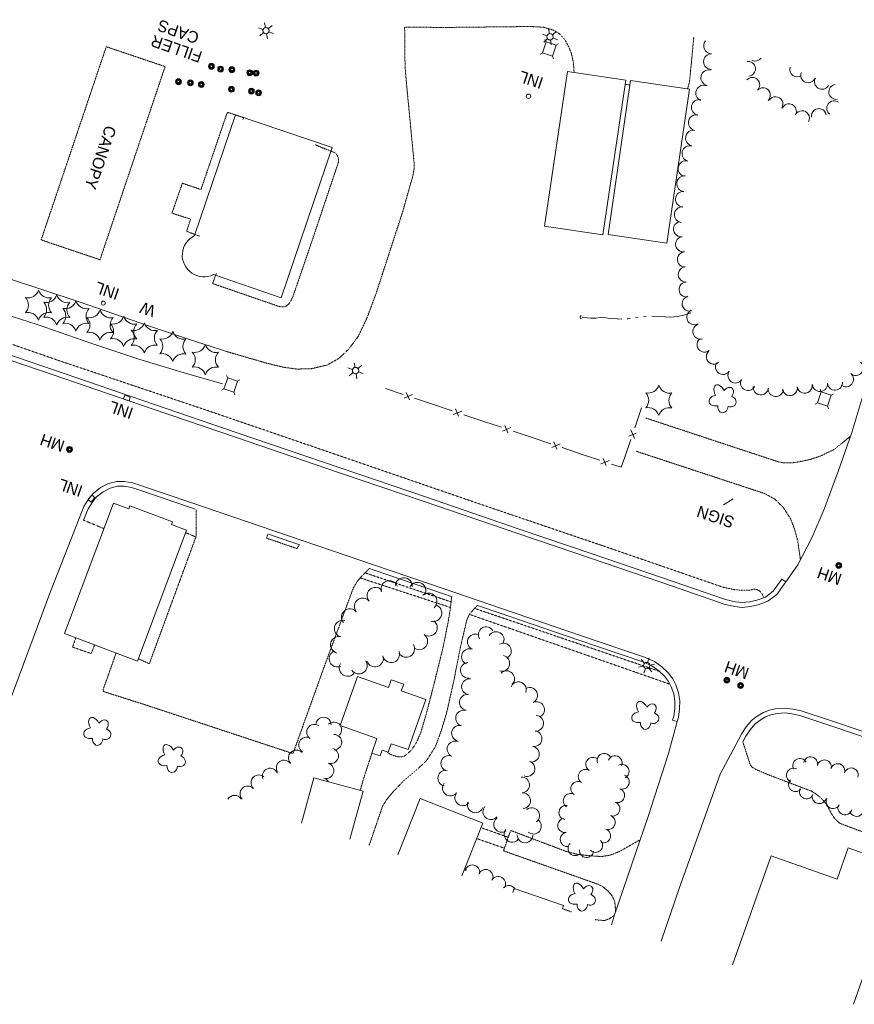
# Model space of a CAD drawing. Extents: x 386733 to 390135, y 98190 to 100008.
# Tile 10 of 12: x 388967 to 389398, y 98395 to 98904. Entities that reach past the tile are written whole.
import ezdxf
from ezdxf.enums import TextEntityAlignment as Align

# ---------------------------------------------------------------- set-up
doc = ezdxf.new("R2010")
doc.units = 0
doc.header["$LTSCALE"] = 0.005
doc.header["$MEASUREMENT"] = 0
for name, pattern in [('DGN Style 3', [37.5, 25, -12.5]), ('DGN Style 4', [56.5, 25, -12.5, 6.5, -12.5]), ('DGN Style 5', [20, 10, -10]), ('DGN Style 6', [74.75, 25, -12.5, 6.25, -12.5, 6, -12.5])]:
    doc.linetypes.add(name, pattern=pattern)
for name, color, linetype, lineweight in [('E_BLD_Name', 241, 'Continuous', 15), ('E_DRN_Grate', 5, 'Continuous', 15), ('E_DWY', 2, 'DGN Style 3', 15), ('E_LAND_Vegetation', 3, 'Continuous', 15), ('E_MISCPROP', 30, 'Continuous', 15), ('E_MISCPROP_HvyDash', 241, 'DGN Style 3', 25), ('E_MISCPROP_HvyLine', 241, 'Continuous', 25), ('E_MISCPROP_Railing', 30, 'Continuous', 15), ('E_PATH_Sidewalk', 2, 'DGN Style 5', 15), ('E_RDWY', 21, 'Continuous', 25), ('E_UTL_AboveGroundPipe', 30, 'DGN Style 4', 15), ('E_WTR', 4, 'DGN Style 6', 15)]:
    doc.layers.add(name, color=color, linetype=linetype, lineweight=lineweight)
doc.styles.add('Style-IGR_FONT_0', font='IGR_FONT_0.shx')
doc.styles.add('Style-IGR_FONT_1', font='IGR_FONT_1.shx')

# ---------------------------------------------------------------- blocks, each defined once
blk = doc.blocks.new('CULVRT')
at = {"layer": 'E_MISCPROP_Railing', "color": 40, "linetype": 'Continuous', "lineweight": 0}
blk.add_arc((10, 7.5), 12.5, 216.8703, 323.1305, dxfattribs=at)
blk = doc.blocks.new('PED')
at = {"layer": 'E_UTL_AboveGroundPipe', "color": 101, "linetype": 'Continuous', "lineweight": 13}
for p, q in [((-2.34, 2.71), (-3.29, 3.77)), ((3.06, 2.71), (4.02, 3.77)), ((-3.29, -4.35), (-2.34, -3.29)), ((4.02, -4.35), (3.06, -3.29))]:
    blk.add_line(p, q, dxfattribs=at)
at = {"layer": 'E_UTL_AboveGroundPipe', "color": 101, "linetype": 'Continuous', "lineweight": 13, "flags": 128}
blk.add_lwpolyline([(-2.34, -3.29), (3.06, -3.29), (3.06, 2.71), (-2.34, 2.71)], close=True, dxfattribs=at)
blk = doc.blocks.new('WAL')
at = {"layer": 'E_MISCPROP_Railing', "color": 40, "linetype": 'Continuous', "lineweight": 0, "style": 'Style-IGR_FONT_0'}
blk.add_text('W', height=6, rotation=360, dxfattribs=at).set_placement((-2.3, -0.01), align=Align.MIDDLE_LEFT)
blk = doc.blocks.new('INL')
at = {"layer": 'E_MISCPROP_Railing', "color": 40, "linetype": 'Continuous', "lineweight": 0, "style": 'Style-IGR_FONT_0'}
blk.add_text('INL', height=6, rotation=0, dxfattribs=at).set_placement((-5.79, -2.75))
blk = doc.blocks.new('CANOPY')
at = {"layer": 'E_BLD_Name', "color": 241, "linetype": 'Continuous', "lineweight": 0, "style": 'Style-IGR_FONT_0'}
blk.add_text('CANOPY', height=6, rotation=360, dxfattribs=at).set_placement((0, -3.15))
blk = doc.blocks.new('MHO')
at = {"layer": 'E_DRN_Grate', "color": 20, "linetype": 'Continuous', "lineweight": 0}
for centre, radius in [((0.04, -0.06), 1.5), ((0.04, -0.06), 1.22), ((0.04, -0.07), 0.968), ((0.01, -0.08), 0.605)]:
    blk.add_circle(centre, radius, dxfattribs=at)
blk = doc.blocks.new('FILLER')
at = {"layer": 'E_DRN_Grate', "color": 20, "linetype": 'Continuous', "lineweight": 0, "style": 'Style-IGR_FONT_0'}
for s, p in [('FILLER', (-15.52, 4.33)), ('CAPS', (-10.83, -4.33))]:
    blk.add_text(s, height=6, rotation=0.0001, dxfattribs=at).set_placement(p, align=Align.MIDDLE_LEFT)
blk = doc.blocks.new('INLT')
at = {"layer": 'E_MISCPROP_Railing', "color": 40, "linetype": 'Continuous', "lineweight": 0, "flags": 128}
blk.add_lwpolyline([(3, -2), (3, 0), (0, 0), (0, -2), (3, -2)], dxfattribs=at)
blk = doc.blocks.new('INL_1')
at = {"layer": 'E_MISCPROP_Railing', "color": 40, "linetype": 'Continuous', "lineweight": 0, "style": 'Style-IGR_FONT_0'}
blk.add_text('INL', height=6, rotation=359.9999, dxfattribs=at).set_placement((-5.79, -2.75))
blk = doc.blocks.new('MHO_1')
at = {"layer": 'E_DRN_Grate', "color": 20, "linetype": 'Continuous', "lineweight": 0}
for centre, radius in [((0.04, -0.06), 1.5), ((0.04, -0.06), 1.22), ((0.04, -0.07), 0.968), ((0.01, -0.08), 0.605)]:
    blk.add_circle(centre, radius, dxfattribs=at)
blk = doc.blocks.new('MHO_2')
at = {"layer": 'E_DRN_Grate', "color": 20, "linetype": 'Continuous', "lineweight": 0}
for centre, radius in [((0.04, -0.06), 1.5), ((0.04, -0.06), 1.22), ((0.04, -0.07), 0.968), ((0.01, -0.08), 0.605)]:
    blk.add_circle(centre, radius, dxfattribs=at)
blk = doc.blocks.new('LTP')
at = {"layer": 'E_MISCPROP', "color": 20, "linetype": 'Continuous', "lineweight": 0}
for p, q in [((-1.61, 0.09), (-4.22, 0.17)), ((-0.78, 1.46), (-1.98, 3.76)), ((0.86, 1.37), (2.22, 3.6)), ((1.66, 0), (4.18, -0.06)), ((-0.86, -1.4), (-2.22, -3.59)), ((0.78, -1.44), (2.02, -3.62))]:
    blk.add_line(p, q, dxfattribs=at)
blk.add_arc((0.02, 0.01), 1.64, 0, 360, dxfattribs=at)
blk = doc.blocks.new('INL_2')
at = {"layer": 'E_MISCPROP_Railing', "color": 40, "linetype": 'Continuous', "lineweight": 0, "style": 'Style-IGR_FONT_0'}
blk.add_text('INL', height=6, rotation=359.9999, dxfattribs=at).set_placement((-5.79, -2.75))
blk = doc.blocks.new('LTP_1')
at = {"layer": 'E_MISCPROP', "color": 20, "linetype": 'Continuous', "lineweight": 0}
for p, q in [((-1.61, 0.09), (-4.22, 0.17)), ((-0.78, 1.46), (-1.98, 3.76)), ((0.86, 1.37), (2.22, 3.6)), ((1.66, 0), (4.18, -0.07)), ((-0.86, -1.4), (-2.22, -3.59)), ((0.78, -1.44), (2.02, -3.62))]:
    blk.add_line(p, q, dxfattribs=at)
blk.add_arc((0.02, 0.01), 1.64, 0, 360, dxfattribs=at)
blk = doc.blocks.new('TREE')
at = {"layer": 'E_LAND_Vegetation', "color": 93, "linetype": 'Continuous', "lineweight": 0}
for centre, major_axis, ratio in [((-1.07, 3.38), (0.91, -3.32), 0.782863), ((2.88, 1.66), (-3.52, -1.95), 0.691916), ((-3.74, -0.07), (3.29, -0.08), 0.832022), ((-1.48, -3.66), (1.2, 3.24), 0.716896), ((2.54, -2.64), (-3.34, 3.06), 0.560249)]:
    blk.add_ellipse(centre, major_axis=major_axis, ratio=ratio, start_param=1.570796, end_param=4.712389, dxfattribs=at)
blk = doc.blocks.new('PINEL')
at = {"layer": 'E_LAND_Vegetation', "color": 93, "linetype": 'Continuous', "lineweight": 0}
for centre, start, end in [((-8.23, 7.26), 275.2112, 0.9761), ((2.17, 10.66), 215.2112, 300.9761), ((10.31, 3.35), 155.2112, 240.9761), ((-10.49, -3.45), 335.2112, 60.9761), ((-2.35, -10.75), 35.2112, 120.9761), ((8.05, -7.36), 95.2112, 180.9761)]:
    blk.add_arc(centre, 5.72, start, end, dxfattribs=at)
blk = doc.blocks.new('SIGN')
at = {"layer": 'E_MISCPROP', "color": 20, "linetype": 'Continuous', "lineweight": 0, "style": 'Style-IGR_FONT_0'}
blk.add_text('SIGN', height=6, rotation=0, dxfattribs=at).set_placement((0, 0), align=Align.MIDDLE_LEFT)

msp = doc.modelspace()

# ---------------------------------------------------------------- linework, layer by layer
at = {"layer": 'E_DWY', "color": 51, "linetype": 'DGN Style 3', "lineweight": 0, "flags": 128}
for points in [[(389074.07, 98732.19), (389095.2, 98726.06), (389103.74, 98724.01), (389110.48, 98723.09), (389118.06, 98723.31), (389126.24, 98725.19), (389132.15, 98728.61), (389137.17, 98733.27), (389142.21, 98740.06), (389146.42, 98748.85), (389151.28, 98761.75), (389165.09, 98804.21), (389170.27, 98822.45), (389171.04, 98826.41), (389171.08, 98829.12), (389167.1, 98870.65), (389166.37, 98879.45), (389166.15, 98899.73), (389186.67, 98899.53)], [(389186.67, 98899.53), (389231.05, 98900.02), (389237.81, 98899.66), (389243.12, 98898.12), (389246.36, 98896.09), (389249.09, 98892.94), (389251.15, 98889.09), (389252.46, 98885.56), (389253.3, 98881.49), (389253.67, 98876.96), (389253.61, 98876.32)], [(389312.34, 98867.79), (389313.33, 98871.76), (389314.52, 98883.7), (389315.51, 98894.49)], [(389280.12, 98870.21), (389282.54, 98869.8)], [(389082.58, 98852.01), (389082.9, 98852.93), (389074.58, 98855.77), (389060.93, 98815.81), (389051.31, 98819.1), (389045.96, 98803.61), (389055.57, 98800.51), (389053.57, 98794.27), (389060.23, 98791.69)], [(389068.9, 98772.4), (389066.93, 98767.29), (389100.89, 98755.56), (389102.27, 98755.18), (389103.68, 98755.18), (389104.98, 98755.59), (389106.22, 98756.66), (389107.42, 98758.43), (389108.46, 98760.56), (389117.65, 98787.35), (389132.01, 98830.09), (389131.98, 98832.01), (389131.31, 98833.52), (389130.55, 98834.51), (389129.96, 98834.89), (389120.01, 98838.91)], [(389396.47, 98688.39), (389387.86, 98681.48), (389381.05, 98678.22), (389375.95, 98676.51), (389370.17, 98675.27), (389366.16, 98674.65), (389361.82, 98674.66), (389358.96, 98675.27), (389290.43, 98697.91)], [(389285.9, 98680.62), (389352.06, 98658.84), (389357.38, 98655.93), (389361.86, 98651.51), (389365.49, 98645.81), (389367.57, 98640.45), (389369.18, 98634.48), (389370.6, 98624.66)], [(389058.47, 98650.64), (389058.39, 98636.53), (389034.25, 98570.95), (389028.62, 98573.49)], [(389111.74, 98632.42), (389110.56, 98630.38), (389094.84, 98635.77), (389095.49, 98637.95)], [(389017.1, 98576.44), (389010.31, 98557.27), (389010.66, 98556.54), (389032.45, 98549.61), (389107.79, 98524.73), (389108.3, 98524.64), (389108.54, 98524.66), (389124.37, 98568.73), (389139.63, 98609.98), (389141.25, 98612.75), (389143.26, 98615.37), (389147.92, 98620.12)], [(389157.4, 98525.25), (389157.6, 98524.84), (389158.95, 98524.06), (389161.02, 98523.32), (389162.86, 98522.86), (389164.39, 98522.75), (389165.81, 98523.13), (389167.41, 98524.17), (389169.59, 98526.26), (389172.3, 98530.27), (389174.5, 98535.34), (389177.46, 98545.51), (389181.11, 98559.57), (389185.82, 98578.54), (389188.41, 98591.22), (389189.72, 98598.9), (389190.46, 98605.58)], [(389203.71, 98601.05), (389199.7, 98596.65), (389198.25, 98593.38), (389195.01, 98579.71), (389191.69, 98562.78), (389187.93, 98545.9), (389185.19, 98536.75), (389182.12, 98528.23), (389177.46, 98520.84), (389172.48, 98516.18), (389165.62, 98510.45), (389160.33, 98504.9), (389156.84, 98500.7), (389154.81, 98497.46), (389147.78, 98477.04)], [(389485.33, 98504.97), (389482.89, 98502.17), (389480.17, 98500.74), (389477.16, 98500.16), (389474.42, 98500.21), (389458.33, 98505.04), (389456.34, 98505.53), (389454.06, 98505.7), (389451.3, 98504.9), (389448.85, 98502.86), (389447.03, 98499.7), (389437.58, 98477.76), (389435.76, 98475.76), (389433.64, 98474.69), (389431, 98474.36), (389427.69, 98474.85), (389394.3, 98487.23), (389390.78, 98488.57), (389388.36, 98490.91), (389386.73, 98493.31), (389385.21, 98496.18), (389383.55, 98498.89), (389381.27, 98501.55), (389378.55, 98503.72), (389376.27, 98505.14), (389353.52, 98513.75), (389347.33, 98516.47), (389345.62, 98517.54), (389344.69, 98518.73), (389344.01, 98520.71), (389342.83, 98524.47), (389340.86, 98530.5)], [(389143.2, 98505.47), (389145.29, 98512.69), (389149.29, 98524.77)], [(389287.89, 98480.09), (389277.25, 98473.98), (389272.14, 98472.01), (389267.81, 98471.34), (389264.67, 98471.52), (389260.19, 98471.94), (389254.99, 98472.54), (389249.03, 98474.19), (389220.91, 98484.8), (389217.73, 98475.73)], [(389275.17, 98442.86), (389274.72, 98448.13), (389273.19, 98451.23), (389271.03, 98453.68), (389268.51, 98455.72), (389266.5, 98456.85), (389217.18, 98474.3), (389217.73, 98475.73)], [(389252.34, 98442.76), (389247.7, 98444.36)], [(389274.53, 98440.97), (389271.9, 98439.23), (389269.56, 98438.34), (389266.96, 98438.44), (389264.59, 98438.75)]]:
    msp.add_lwpolyline(points, dxfattribs=at)
at = {"layer": 'E_LAND_Vegetation', "color": 93, "linetype": 'Continuous', "lineweight": 0}
for centre, radius, start, end in [((389324.64, 98890), 4.04, 139.8547, 271.2676), ((389324.63, 98881.87), 4.04, 89.7475, 269.7475), ((389347.35, 98886), 3.83, 241.6855, 321.5934), ((389323.21, 98873.56), 4.04, 77.7471, 257.7471), ((389343.53, 98878.18), 3.83, 277.5005, 97.5005), ((389368.89, 98877.86), 3.83, 162.9008, 303.7908), ((389345.73, 98869.88), 3.83, 315.7966, 135.7966), ((389374.64, 98874.81), 3.83, 156.2172, 336.2172), ((389381.74, 98871.44), 3.83, 149.5046, 329.5046), ((389320.6, 98865.61), 4.04, 68.299, 248.299), ((389351.22, 98864.54), 3.83, 315.7966, 135.7966), ((389389.12, 98866.23), 3.83, 98.4547, 278.4547), ((389357.77, 98859.96), 3.83, 327.1893, 147.1893), ((389318.35, 98858.24), 4.04, 78.5066, 258.5066), ((389364.69, 98856.24), 3.83, 334.1148, 154.1148), ((389380.11, 98853.81), 3.83, 9.9186, 189.9187), ((389388.03, 98857.8), 3.83, 53.8718, 233.8718), ((389316.77, 98850.36), 4.04, 79.4974, 259.4974), ((389371.43, 98852.71), 3.83, 332.0865, 152.0865), ((389315.3, 98842.42), 4.04, 79.4974, 259.4974), ((389313.48, 98834.41), 4.04, 75.4517, 255.4517), ((389311.45, 98826.6), 4.04, 75.4517, 255.4517), ((389310.73, 98818.89), 4.04, 85.4154, 265.4154), ((389310.09, 98810.84), 4.04, 85.4154, 265.4154), ((389309.53, 98802.81), 4.04, 86.1167, 266.1166), ((389308.91, 98795.33), 3.9, 97.8749, 277.8749), ((389309.98, 98787.6), 3.9, 97.8749, 277.8749), ((389310.92, 98779.73), 3.9, 93.2441, 273.2441), ((389311.37, 98771.95), 3.9, 93.2441, 273.2441), ((389311.81, 98764.16), 3.9, 93.2441, 273.2441), ((389313.39, 98756.89), 3.9, 103.7884, 283.7884), ((389315.82, 98749.91), 3.9, 115.1654, 295.1654), ((389318.96, 98742.51), 3.9, 107.0825, 287.0825), ((389321.08, 98735.71), 3.9, 127.8693, 307.8693), ((389325.87, 98729.56), 3.9, 127.8693, 307.8693), ((389330.64, 98724.2), 3.9, 145.3212, 325.3212), ((389399.16, 98723.74), 3.9, 229.8127, 49.8127), ((389337.05, 98719.77), 3.9, 145.3212, 325.3212), ((389394.13, 98717.79), 3.9, 229.8127, 49.8127), ((389343.54, 98715.95), 3.9, 153.042, 333.042), ((389372.82, 98714.55), 3.9, 189.636, 9.636), ((389380.69, 98715.43), 3.9, 185.4568, 5.4568), ((389388.48, 98716.11), 3.9, 184.5325, 4.5325), ((389350.15, 98713.64), 3.9, 174.2298, 354.2298), ((389357.9, 98712.85), 3.9, 174.2298, 354.2298), ((389365.13, 98713.25), 3.9, 189.636, 9.636), ((389158.23, 98609.49), 4.32, 19.9533, 199.9533), ((389165.68, 98611.04), 4.32, 355.398, 175.398), ((389151.1, 98606.06), 4.32, 39.9644, 219.9644), ((389172.81, 98608.62), 4.32, 329.6708, 149.6708), ((389144.47, 98600.51), 4.32, 39.9644, 219.9644), ((389178.49, 98603.11), 4.32, 311.3799, 131.3799), ((389137.85, 98594.96), 4.32, 39.9644, 219.9644), ((389181, 98597.09), 4.32, 254.306, 74.306), ((389134.2, 98589.06), 4.32, 76.5884, 256.5884), ((389178.67, 98589.53), 4.32, 234.636, 54.636), ((389208.29, 98585.88), 4.07, 30.6915, 210.6915), ((389132.19, 98580.65), 4.32, 76.5884, 256.5884), ((389173.67, 98582.48), 4.32, 234.636, 54.636), ((389202.65, 98582.18), 4.07, 68.3449, 248.3449), ((389213.42, 98583.4), 4.07, 330.0013, 150.0013), ((389131.46, 98573.56), 4.32, 112.6659, 292.6659), ((389166.93, 98578.56), 4.32, 210.6771, 30.6771), ((389199.64, 98574.61), 4.07, 68.3449, 248.3449), ((389217.18, 98577.49), 4.07, 299.3967, 119.3967), ((389150.85, 98573.61), 4.32, 198.228, 18.228), ((389159.17, 98575.83), 4.32, 198.9412, 18.9412), ((389216.32, 98571.15), 4.07, 255.995, 75.995), ((389136.66, 98568.74), 4.32, 147.5713, 327.5713), ((389142.52, 98569.95), 4.32, 213.4361, 33.4361), ((389199.11, 98567.53), 4.07, 94.3243, 274.3243), ((389199.63, 98559.01), 4.07, 82.2214, 262.2214), ((389218.87, 98563.17), 4.07, 315.2326, 135.2326), ((389224.93, 98557.52), 4.07, 337.868, 157.868), ((389230.71, 98554.55), 4.07, 296.2474, 116.2474), ((389198.52, 98550.95), 4.07, 82.2214, 262.2214), ((389234.31, 98547.25), 4.07, 296.2474, 116.2474), ((389124.26, 98539.31), 3.98, 359.8812, 179.8812), ((389196.58, 98542.81), 4.07, 75.135, 255.135), ((389233.82, 98540.12), 4.07, 266.4051, 86.4051), ((389119.53, 98535.58), 3.98, 55.2662, 235.2662), ((389129.67, 98536.83), 3.98, 35.5817, 135.1859), ((389129.67, 98536.83), 3.98, 315.1859, 30.3373), ((389194.5, 98534.94), 4.07, 75.135, 255.135), ((389115.39, 98528.98), 3.98, 60.0054, 240.0054), ((389129.66, 98530.42), 3.98, 270.0629, 90.0629), ((389232.99, 98532.23), 4.07, 260.3807, 80.3807), ((389127.96, 98523.29), 3.98, 252.7794, 72.7794), ((389192.17, 98526.86), 4.07, 66.7534, 246.7534), ((389231.63, 98524.21), 4.07, 260.3807, 80.3807), ((389110.18, 98522.34), 3.98, 41.7952, 221.7952), ((389188.96, 98519.38), 4.07, 66.7534, 246.7534), ((389263.43, 98518.9), 3.67, 58.0796, 238.0796), ((389269.23, 98520.97), 3.67, 19.7694, 199.7695), ((389274.82, 98519.71), 3.67, 337.5949, 157.5949), ((389370.32, 98518.33), 3.65, 29.5944, 209.5944), ((389375.85, 98519.16), 3.65, 347.5778, 167.5778), ((389096.62, 98512.98), 3.98, 20.2824, 200.2824), ((389103.86, 98517.12), 3.98, 33.5662, 213.5662), ((389125.6, 98515.67), 3.98, 253.5365, 73.5365), ((389229.34, 98516.77), 4.07, 250.0965, 70.0965), ((389278.41, 98515.3), 3.67, 295.6823, 115.6823), ((389367, 98513.29), 3.65, 64.492, 244.492), ((389382.98, 98517.59), 3.65, 347.5778, 167.5778), ((389389.86, 98515.65), 3.65, 342.4396, 162.4396), ((389396.82, 98513.45), 3.65, 342.4396, 162.4396), ((389090.77, 98509.5), 3.98, 48.6868, 228.6868), ((389123.35, 98508.05), 3.98, 28.5277, 73.5365), ((389187.41, 98511.82), 4.07, 79.1588, 259.1588), ((389226.57, 98508.33), 4.07, 273.692, 93.692), ((389259.54, 98512.66), 3.67, 58.0796, 238.0796), ((389278.51, 98509.81), 3.67, 251.0184, 71.0184), ((389085.09, 98503.72), 3.98, 43.7912, 223.7912), ((389189.83, 98506.74), 4.07, 141.3784, 321.3784), ((389255.66, 98506.43), 3.67, 58.0796, 238.0796), ((389276.12, 98502.86), 3.67, 251.0184, 71.0184), ((389368.11, 98508.52), 3.65, 137.4654, 317.4654), ((389373.74, 98504.8), 3.65, 153.7965, 333.7965), ((389078.31, 98498.95), 3.98, 32.3669, 149.7656), ((389196.19, 98501.66), 4.07, 141.3784, 321.3784), ((389227.09, 98500.21), 4.07, 273.692, 93.692), ((389251.77, 98500.2), 3.67, 58.0796, 238.0796), ((389380.32, 98502.31), 3.65, 162.322, 342.322), ((389387.47, 98499.75), 3.65, 151.4571, 331.4571), ((389202.67, 98498.02), 4.07, 159.8079, 339.8079), ((389210.69, 98494.48), 4.07, 138.6898, 318.6898), ((389231.75, 98492.46), 4.07, 307.6654, 127.6654), ((389249.52, 98494.09), 3.67, 81.3492, 261.3492), ((389273.7, 98495.93), 3.67, 250.6807, 70.6807), ((389393.63, 98496.52), 3.65, 162.9703, 342.9703), ((389399.61, 98495.74), 3.65, 197.3115, 17.3115), ((389216.25, 98487.96), 4.07, 123.433, 303.433), ((389271.27, 98489), 3.67, 250.6807, 70.6807), ((389232.69, 98487.03), 4.07, 228.6927, 48.6927), ((389248.92, 98487.4), 3.67, 100.2132, 280.2132), ((389221.62, 98482.77), 4.07, 141.3362, 321.3362), ((389228.35, 98482.47), 4.07, 179.6806, 359.6806), ((389250.22, 98480.17), 3.67, 100.2132, 280.2132), ((389268.84, 98482.07), 3.67, 250.6807, 70.6807), ((389254.26, 98475.51), 3.67, 134.7723, 314.7722), ((389264.74, 98477.14), 3.67, 224.1179, 44.1179), ((389260.1, 98474.49), 3.67, 174.876, 354.876), ((389201.13, 98463.15), 3.83, 348.8313, 168.8313), ((389194.15, 98463.62), 3.83, 7.2632, 30.3425), ((389208.01, 98460.82), 3.83, 337.1301, 157.1301), ((389214.47, 98457.18), 3.83, 329.4372, 149.4372), ((389220.01, 98452.51), 3.83, 32.2277, 137.1445)]:
    msp.add_arc(centre, radius, start, end, dxfattribs=at)
at = {"layer": 'E_MISCPROP', "color": 20, "linetype": 'Continuous', "lineweight": 0}
msp.add_line((389330.87, 98653.05), (389335.94, 98656.01), dxfattribs=at)
at = {"layer": 'E_MISCPROP_HvyDash', "color": 241, "linetype": 'DGN Style 3', "lineweight": 13, "flags": 128}
msp.add_lwpolyline([(388978.38, 98789.82), (389012.02, 98889.58), (389042.42, 98879.32), (389008.78, 98779.56)], close=True, dxfattribs=at)
at = {"layer": 'E_MISCPROP_HvyLine', "color": 241, "linetype": 'Continuous', "lineweight": 13, "flags": 128}
for points in [[(389238.38, 98796.97), (389238.38, 98796.97), (389250.31, 98876.81), (389280.43, 98872.32), (389268.51, 98792.47), (389268.51, 98792.47), (389268.51, 98792.47)], [(389271.22, 98792.65), (389282.88, 98872.11), (389282.88, 98872.11), (389313.26, 98867.66), (389301.6, 98788.19), (389301.6, 98788.19), (389301.6, 98788.19)], [(388990.44, 98586.45), (389015.76, 98653.92), (389015.76, 98653.92), (389023.71, 98650.94), (389023.71, 98650.94), (389024.27, 98652.43), (389024.27, 98652.43), (389024.27, 98652.43), (389046.25, 98644.18), (389046.25, 98644.18), (389045.72, 98642.78), (389045.72, 98642.78), (389053.53, 98639.85), (389028.17, 98572.29), (389028.17, 98572.29), (389028.17, 98572.29)], [(389177.07, 98552.45), (389167.96, 98526.54), (389167.96, 98526.54), (389159.22, 98529.61), (389157.66, 98525.16), (389154.55, 98526.25), (389154.55, 98526.25), (389153.51, 98523.29), (389153.51, 98523.29), (389149.18, 98524.81), (389151.8, 98532.27), (389151.8, 98532.27), (389151.8, 98532.27), (389132.83, 98538.94), (389132.83, 98538.94), (389141.75, 98564.32), (389141.75, 98564.32), (389157.81, 98558.67), (389157.81, 98558.67), (389159.19, 98562.58), (389159.19, 98562.58), (389165.65, 98560.31), (389164.44, 98556.89), (389164.44, 98556.89), (389177.07, 98552.45)]]:
    msp.add_lwpolyline(points, close=True, dxfattribs=at)
for points in [[(389067.34, 98771.86), (389102.34, 98759.96), (389102.34, 98759.96), (389102.34, 98759.96), (389128.71, 98837.51), (389078.85, 98854.47), (389078.85, 98854.47), (389057.61, 98792.03)], [(389112.79, 98488.52), (389119.21, 98512.03), (389119.21, 98512.03), (389119.21, 98512.03), (389144.68, 98505.07), (389144.68, 98505.07), (389137.9, 98480.28)], [(389195.78, 98461.31), (389206.54, 98488.59), (389206.54, 98488.59), (389206.54, 98488.59), (389174.22, 98501.33), (389174.22, 98501.33), (389162.72, 98472.15)], [(389397.96, 98395.02), (389404.74, 98414.18), (389404.74, 98414.18), (389410.58, 98412.11), (389418.58, 98434.74), (389412.61, 98436.85), (389412.61, 98436.85), (389412.61, 98436.85), (389422.92, 98465.99), (389422.92, 98465.99), (389395.31, 98475.76), (389389.62, 98459.69), (389389.62, 98459.69), (389389.62, 98459.69), (389355.44, 98471.77), (389355.44, 98471.77), (389335.53, 98415.49)], [(389247.68, 98444.29), (389248.26, 98445.98), (389248.26, 98445.98), (389248.26, 98445.98), (389222.66, 98454.75), (389222.66, 98454.75), (389221.97, 98452.72)]]:
    msp.add_lwpolyline(points, dxfattribs=at)
at = {"layer": 'E_MISCPROP_HvyLine', "color": 241, "linetype": 'Continuous', "lineweight": 13, "extrusion": (0, 0, -1)}
msp.add_ellipse((389062.48, 98781.95), major_axis=(11.17, 0.74), ratio=0.99931, start_param=1.187697, end_param=4.32931, dxfattribs=at)
at = {"layer": 'E_MISCPROP_Railing', "color": 40, "linetype": 'Continuous', "lineweight": 0}
for p, q in [((389165.85, 98708.07), (389170.23, 98709.89)), ((389167, 98710.97), (389168.58, 98707.23)), ((389191.28, 98699.57), (389195.66, 98701.4)), ((389192.42, 98702.48), (389194.01, 98698.73)), ((389216.7, 98691.08), (389221.08, 98692.9)), ((389217.85, 98693.98), (389219.43, 98690.24)), ((389281.98, 98688.43), (389285.73, 98689.99)), ((389284.88, 98687.27), (389283.08, 98691.66)), ((389242.13, 98682.58), (389246.51, 98684.41)), ((389243.27, 98685.49), (389244.85, 98681.74)), ((389267.55, 98674.09), (389271.93, 98675.91)), ((389268.7, 98676.99), (389270.28, 98673.25))]:
    msp.add_line(p, q, dxfattribs=at)
at = {"layer": 'E_MISCPROP_Railing', "color": 40, "linetype": 'Continuous', "lineweight": 13, "flags": 128}
for points in [[(388945.21, 98756.38), (388937.26, 98760.16), (388930.24, 98763.01), (388935.41, 98778.76), (388962.09, 98769.73), (388997.97, 98757.78), (389034.32, 98745.31), (389058.61, 98737.22), (389065.65, 98734.9), (389074.07, 98732.19)], [(389072.05, 98715.56), (389052.21, 98721.17), (389028.85, 98728.29), (389004.02, 98736.41), (388976.32, 98746.07), (388954.71, 98753.03), (388945.21, 98756.38)]]:
    msp.add_lwpolyline(points, dxfattribs=at)
at = {"layer": 'E_MISCPROP_Railing', "color": 40, "linetype": 'Continuous', "lineweight": 0, "flags": 128}
for points in [[(389156.24, 98713.04), (389165.33, 98710.01)], [(389171.33, 98708), (389181.66, 98704.55)], [(389181.66, 98704.55), (389190.75, 98701.51)], [(389284.98, 98692.74), (389288.49, 98703.05)], [(389196.76, 98699.51), (389207.09, 98696.05)], [(389207.09, 98696.05), (389216.17, 98693.02)], [(389222.18, 98691.01), (389232.51, 98687.56)], [(389232.51, 98687.56), (389241.6, 98684.52)], [(389279.84, 98677.68), (389282.93, 98686.75)], [(389247.61, 98682.52), (389257.94, 98679.06)], [(389257.94, 98679.06), (389267.02, 98676.03)], [(389273.03, 98674.02), (389278.02, 98672.35), (389279.84, 98677.68)]]:
    msp.add_lwpolyline(points, dxfattribs=at)
at = {"layer": 'E_MISCPROP_Railing', "color": 40, "linetype": 'Continuous', "lineweight": 0}
for centre, radius in [((389230.13, 98864.01), 1.15), ((389010.46, 98757.15), 1.04)]:
    msp.add_circle(centre, radius, dxfattribs=at)
at = {"layer": 'E_PATH_Sidewalk', "color": 51, "linetype": 'DGN Style 5', "lineweight": 0, "flags": 128}
for points in [[(389351.7, 98605.05), (389350.86, 98606.86), (389349.6, 98608.44), (389348.47, 98609.09), (389347.15, 98609.44), (389344.64, 98608.99), (389341.03, 98608.83), (389336.82, 98609.14), (389330.88, 98610.34), (389272.72, 98630.4), (389204.37, 98653.62), (389126.08, 98680.55), (389064.53, 98701.62), (388986.88, 98727.72), (388926.71, 98748.58), (388922.51, 98750.92), (388919.26, 98754.04)], [(389000.3, 98645.06), (389010.81, 98640.72)], [(389058.34, 98636.37), (389053.06, 98638.61)], [(389143.16, 98615.24), (389189.84, 98599.96)], [(389190.16, 98602.85), (389145.7, 98617.86)], [(389297.84, 98566.95), (389202.3, 98599.5)], [(389199.6, 98596.41), (389263.01, 98574.36), (389303.25, 98560.31)], [(388996.24, 98584.27), (388994.61, 98579.5), (389004.24, 98576.15), (389005.97, 98580.62)], [(389205.62, 98486.26), (389219.68, 98481.28)], [(389203.39, 98480.6), (389217.69, 98475.64)]]:
    msp.add_lwpolyline(points, dxfattribs=at)
at = {"layer": 'E_RDWY', "color": 21, "linetype": 'Continuous', "lineweight": 13, "flags": 128}
for points in [[(389363.02, 98613.22), (389369.22, 98622.07), (389376.57, 98635.92), (389382.84, 98650.72), (389390.29, 98670.78), (389397.16, 98690.35), (389403.38, 98711.07), (389407.53, 98729.79), (389412.21, 98750.07), (389418.76, 98785.82), (389422.31, 98813.14), (389426.69, 98844.86), (389428.24, 98859.34)], [(389363.02, 98613.22), (389360.98, 98614.67), (389356.54, 98608.39), (389352.51, 98605.37), (389348.14, 98603.68), (389344.28, 98602.91), (389340.51, 98602.51), (389336.99, 98602.96), (389331.91, 98604.14), (389305.38, 98613.27), (389263.48, 98627.58), (389225.4, 98640.49), (389177.49, 98656.86), (389132.84, 98672.13), (389080.19, 98690.08), (389036.49, 98705), (388985.35, 98722.49), (388939.34, 98738.14), (388920.76, 98744.59)], [(389363.02, 98613.22), (389358.35, 98606.62), (389353.74, 98603.16), (389348.84, 98601.27), (389344.66, 98600.44), (389340.48, 98599.99), (389336.54, 98600.5), (389331.22, 98601.74), (389304.57, 98610.9), (389262.67, 98625.22), (389224.59, 98638.13), (389176.68, 98654.49), (389132.03, 98669.76), (389079.38, 98687.72), (389035.68, 98702.63), (388984.54, 98720.12), (388938.52, 98735.77)], [(388997.98, 98646), (389000.46, 98652.12), (389003, 98656.24), (389005.29, 98658.85), (389009.01, 98661.89), (389013.25, 98663.99), (389017.53, 98665.06), (389021.22, 98665.05), (389025.72, 98664.3), (389029.67, 98663.04), (389055.76, 98654.21), (389099.04, 98639.38), (389150.66, 98621.83), (389186.57, 98609.56), (389216.26, 98599.4), (389257.01, 98585.54), (389290.13, 98574.22), (389295.16, 98572.03), (389299.06, 98569.23), (389302.34, 98566.17), (389304.65, 98563.09), (389306.21, 98560.01), (389307.62, 98555.9), (389308.28, 98551.76), (389308.17, 98547.55), (389307.69, 98543.37), (389306.99, 98541)], [(389000.3, 98645.06), (389002.69, 98650.99), (389005.01, 98654.74), (389007.03, 98657.04), (389010.38, 98659.78), (389014.12, 98661.63), (389017.84, 98662.56), (389021.01, 98662.55), (389025.13, 98661.86), (389028.9, 98660.67), (389054.95, 98651.84), (389057.99, 98650.8)], [(388997.98, 98646), (388983.24, 98608.27), (388962.61, 98552.56), (388957.55, 98539.42)], [(389095.92, 98637.8), (389098.23, 98637.01), (389111.94, 98632.35)], [(389147.92, 98620.12), (389149.85, 98619.46), (389185.76, 98607.19), (389190.68, 98605.51)], [(389203.71, 98601.05), (389215.46, 98597.04), (389256.2, 98583.17), (389289.23, 98571.89), (389293.92, 98569.84), (389297.47, 98567.3), (389300.47, 98564.49), (389302.51, 98561.76), (389303.91, 98559.03), (389305.19, 98555.29), (389305.77, 98551.6), (389305.68, 98547.73), (389305.23, 98543.88), (389304.59, 98541.71), (389306.99, 98541)], [(389338.64, 98531.65), (389340.26, 98534.8), (389342.64, 98538.25), (389345.39, 98541.54), (389348.33, 98543.78), (389351.46, 98545.66), (389354.63, 98546.95), (389358.24, 98547.72), (389362.73, 98548.01), (389366.61, 98547.5), (389370.94, 98546.58), (389387.09, 98541.19), (389412.66, 98532.59), (389446.72, 98520.89), (389472.29, 98512.17), (389486.91, 98507.07), (389527.48, 98493.11), (389579.47, 98475.28), (389616, 98462.62), (389644.88, 98452.83), (389654.56, 98449.22), (389699.55, 98430.99)], [(389340.86, 98530.5), (389342.41, 98533.51), (389344.63, 98536.74), (389347.13, 98539.72), (389349.74, 98541.71), (389352.58, 98543.42), (389355.37, 98544.55), (389358.58, 98545.24), (389362.65, 98545.5), (389366.19, 98545.03), (389370.28, 98544.17), (389386.3, 98538.82), (389411.86, 98530.22), (389445.91, 98518.53), (389471.48, 98509.8), (389485.33, 98504.97)], [(389272.95, 98436), (389274.6, 98441.21), (389291.96, 98491.97), (389302.41, 98524.63), (389306.99, 98541)], [(389338.64, 98531.65), (389329.19, 98513.96), (389308.12, 98455.35), (389298.67, 98427.57)]]:
    msp.add_lwpolyline(points, dxfattribs=at)
at = {"layer": 'E_WTR', "color": 161, "linetype": 'Continuous', "lineweight": 0, "flags": 128}
for points in [[(389290.97, 98750.44), (389289.56, 98750.3)], [(389313.99, 98752.19), (389310.36, 98750.92), (389307.16, 98750.2), (389303.37, 98749.91), (389298.08, 98750.32), (389293.79, 98750.45)], [(389278.34, 98748.91), (389276.06, 98748.99), (389272.66, 98749.24), (389270.05, 98749.59), (389267.13, 98749.68), (389264.93, 98749.45), (389262.35, 98749.38), (389260.41, 98749.58), (389257.9, 98749.89)], [(389282.57, 98749.22), (389281.46, 98749.06), (389281.16, 98749.03)], [(389286.76, 98749.92), (389285.36, 98749.67)]]:
    msp.add_lwpolyline(points, dxfattribs=at)

# ---------------------------------------------------------------- block references
at = {"layer": 'E_BLD_Name', "color": 241, "linetype": 'Continuous', "lineweight": 0, "xscale": 0.9999985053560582, "yscale": 0.9999985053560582, "zscale": 0.9999985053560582, "rotation": 251.0854797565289}
msp.add_blockref('CANOPY', (389014.68, 98848.35), dxfattribs=at)
at = {"layer": 'E_DRN_Grate', "color": 20, "linetype": 'Continuous', "lineweight": 0}
for name, p, xscale, yscale, zscale, rotation in [('FILLER', (389047.89, 98893.2), 1.000002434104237, 1.000002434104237, 1.000002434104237, 160.7397069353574), ('MHO', (389066.41, 98879.47), 0.9999985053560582, 0.9999985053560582, 0.9999985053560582, 251.0854797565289), ('MHO', (389071.16, 98878.08), 0.9999985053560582, 0.9999985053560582, 0.9999985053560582, 251.0854797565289), ('MHO', (389076.97, 98877.75), 0.9999985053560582, 0.9999985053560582, 0.9999985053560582, 251.0854797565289), ('MHO', (389086.19, 98876.18), 0.9999985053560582, 0.9999985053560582, 0.9999985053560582, 251.0854797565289), ('MHO', (389089.49, 98876.02), 0.9999985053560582, 0.9999985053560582, 0.9999985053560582, 251.0854797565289), ('MHO', (389049.39, 98871.55), 0.9999985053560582, 0.9999985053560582, 0.9999985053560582, 251.0854797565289), ('MHO', (389055.54, 98870.96), 0.9999985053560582, 0.9999985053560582, 0.9999985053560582, 251.0854797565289), ('MHO', (389061.19, 98870.1), 0.9999985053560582, 0.9999985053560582, 0.9999985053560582, 251.0854797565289), ('MHO', (389076.73, 98867.62), 0.9999985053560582, 0.9999985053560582, 0.9999985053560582, 251.0854797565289), ('MHO', (389087.04, 98866.69), 0.9999985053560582, 0.9999985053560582, 0.9999985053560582, 251.0854797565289), ('MHO', (389090.81, 98865.76), 0.9999985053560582, 0.9999985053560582, 0.9999985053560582, 251.0854797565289), ('MHO_1', (388993.02, 98681.56), 0.9999984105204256, 0.9999984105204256, 0.9999984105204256, 160.8376675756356), ('MHO_1', (389332.59, 98562.35), 0.9999984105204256, 0.9999984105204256, 0.9999984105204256, 160.8376675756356), ('MHO_1', (389339.71, 98559.62), 0.9999984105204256, 0.9999984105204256, 0.9999984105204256, 160.8376675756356)]:
    msp.add_blockref(name, p, dxfattribs=dict(at, xscale=xscale, yscale=yscale, zscale=zscale, rotation=rotation))
at = {"layer": 'E_DRN_Grate', "color": 20, "linetype": 'Continuous', "lineweight": 0, "rotation": 65.20603864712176}
msp.add_blockref('MHO_2', (389390.33, 98621.67), dxfattribs=at)
at = {"layer": 'E_LAND_Vegetation', "color": 93, "linetype": 'Continuous', "lineweight": 0, "rotation": 161.6879799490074}
for name, p in [('PINEL', (388976.93, 98756.07)), ('PINEL', (388986.35, 98753.64)), ('PINEL', (388996.24, 98750.51)), ('PINEL', (389008.7, 98745.82)), ('PINEL', (389020.92, 98742.55)), ('PINEL', (389031.56, 98739.19)), ('PINEL', (389046.31, 98734.78)), ('PINEL', (389063.11, 98727.91)), ('PINEL', (389297.36, 98706.92)), ('TREE', (389330.6, 98707.54)), ('TREE', (389290.69, 98544.01)), ('TREE', (389007.61, 98535.74)), ('TREE', (389046.1, 98521.74)), ('TREE', (389257.93, 98450.18))]:
    msp.add_blockref(name, p, dxfattribs=at)
at = {"layer": 'E_MISCPROP', "color": 20, "linetype": 'Continuous', "lineweight": 0}
for name, p, rotation in [('LTP_1', (389094.54, 98897.9), 161.6879799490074), ('LTP_1', (389241.23, 98894.71), 161.6879799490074), ('LTP_1', (389140.81, 98722.32), 161.6879799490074), ('SIGN', (389336.08, 98643.65), 161.6879799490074), ('LTP', (389291.15, 98569.95), 72.03753426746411)]:
    msp.add_blockref(name, p, dxfattribs=dict(at, rotation=rotation))
at = {"layer": 'E_MISCPROP_Railing', "color": 40, "linetype": 'Continuous', "lineweight": 0}
for name, p, rotation in [('INL_2', (389231.92, 98872.6), 161.6879799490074), ('INL', (389012.92, 98763.58), 161.0226220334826), ('WAL', (389034.81, 98753.42), 161.0226220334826)]:
    msp.add_blockref(name, p, dxfattribs=dict(at, rotation=rotation))
for name, p, xscale, yscale, zscale, rotation in [('CULVRT', (389257.39, 98750.84), 0.09201435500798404, 0.09201435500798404, 0.09201435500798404, 267.8508933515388), ('INL_1', (389020.12, 98702.05), 1.000001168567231, 1.000001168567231, 1.000001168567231, 161.1188086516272), ('INLT', (389023.79, 98706.7), 1.000001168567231, 1.000001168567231, 1.000001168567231, 161.1188086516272), ('INL_1', (388993.98, 98661.86), 1.000001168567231, 1.000001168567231, 1.000001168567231, 161.1188086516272), ('INLT', (389002.66, 98655.69), 0.9999984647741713, 0.9999984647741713, 0.9999984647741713, 51.34798365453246)]:
    msp.add_blockref(name, p, dxfattribs=dict(at, xscale=xscale, yscale=yscale, zscale=zscale, rotation=rotation))
at = {"layer": 'E_UTL_AboveGroundPipe', "color": 101, "linetype": 'Continuous', "lineweight": 13}
for p, rotation in [((389241.1, 98887.98), 161.6879799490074), ((389076.57, 98714.44), 161.0226220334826), ((389383.18, 98707.23), 161.0226220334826)]:
    msp.add_blockref('PED', p, dxfattribs=dict(at, rotation=rotation))

# ---------------------------------------------------------------- texts
at = {"layer": 'E_DRN_Grate', "color": 20, "linetype": 'Continuous', "lineweight": 0, "style": 'Style-IGR_FONT_1'}
for p in [(388990.06, 98682.94), (389391.5, 98614.19), (389343.59, 98565.6)]:
    msp.add_text('MH', height=6, rotation=160.8376, dxfattribs=at).set_placement(p, align=Align.MIDDLE_LEFT)

doc.saveas('drawing.dxf')
